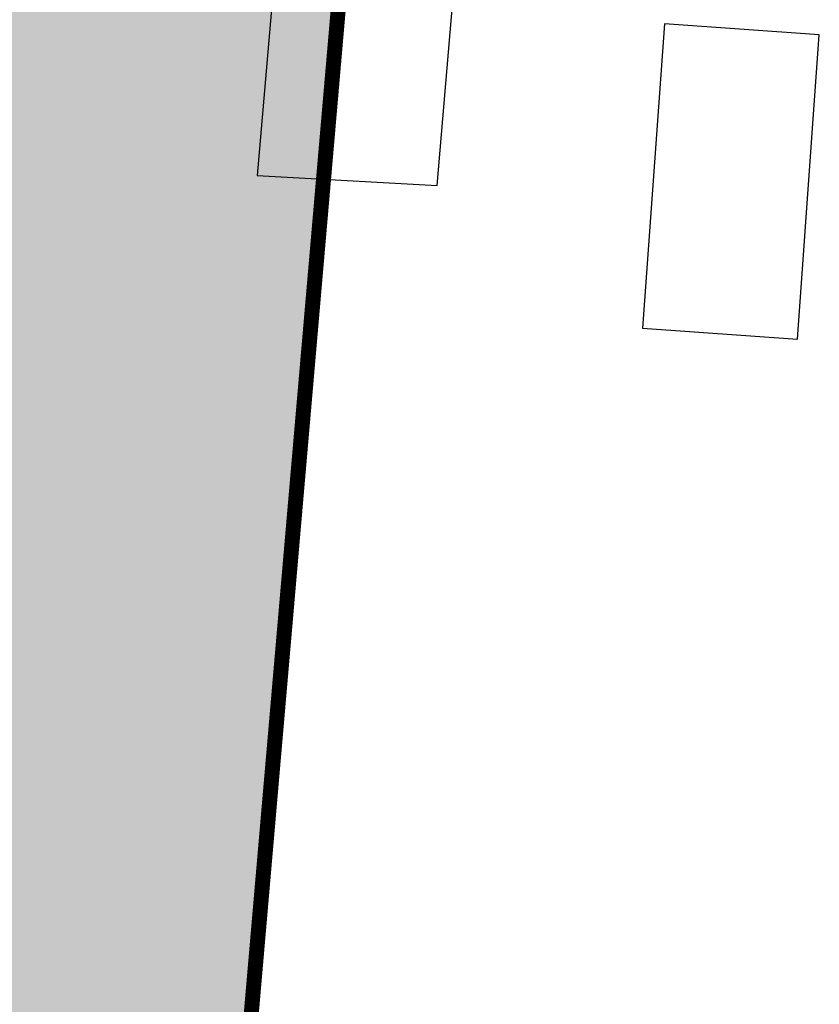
# Model space of a CAD drawing. Extents: x -1000932 to 2054797, y 285738 to 764020.
# Tile 243 of 256: x -180543 to -167226, y 547179 to 563585. Entities that reach past the tile are written whole.
import ezdxf

# ---------------------------------------------------------------- set-up
doc = ezdxf.new("R2010")
doc.units = 0
doc.header["$MEASUREMENT"] = 0
doc.layers.add('--schets pp', color=1, linetype='CONTINUOUS')
doc.layers.add('B14', color=1, linetype='CONTINUOUS', lineweight=30)
doc.layers.add('V00', color=7, linetype='CONTINUOUS', lineweight=0)

# ---------------------------------------------------------------- blocks, each defined once
blk = doc.blocks.new('eigendomssituatie')
at = {"layer": '--schets pp', "linetype": 'Continuous', "transparency": 33554495}
h = blk.add_hatch(color=140, dxfattribs=at)
h.dxf.hatch_style = 1
h.paths.add_polyline_path([(9221, 16017), (-3884, 17237), (-5436, 504), (0, 0), (-2500, -26949), (-6847, -26546), (-6943, -27582), (-9442, -27350), (-9346, -26314), (-13692, -25911), (-13542, -23750), (-24868, -22700), (-35971, -21670), (-39085, -21481), (-35919, 15171), (-35449, 20057), (-40996, 20385), (-45060, -52868), (-5988, -60874), (-5392, -55500), (3604, -48873)])
at = {"layer": '--schets pp', "color": 140, "linetype": 'Continuous', "const_width": 250}
blk.add_lwpolyline([(9221, 16017), (-3884, 17237), (-5436, 504), (0, 0), (-2500, -26949), (-6847, -26546), (-6943, -27582), (-9442, -27350), (-9346, -26314), (-13692, -25911), (-13542, -23750), (-24868, -22700), (-35971, -21670), (-39085, -21481), (-35919, 15171), (-35449, 20057), (-40996, 20385), (-45060, -52868), (-5988, -60874), (-5392, -55500), (3604, -48873)], close=True, dxfattribs=at)

msp = doc.modelspace()

# ---------------------------------------------------------------- linework, layer by layer
at = {"layer": 'B14', "flags": 128}
for points in [[(-173588.734, 560821.921), (-173018.734, 567557.921), (-174891.734, 567719.921), (-175052.734, 565860.921), (-176158.734, 565956.921), (-176589.734, 560987.921), (-173588.734, 560821.921)], [(-169804.734, 563514.921), (-170167.734, 558445.921), (-167588.734, 558261.921), (-167225.734, 563330.921), (-169804.734, 563514.921)]]:
    msp.add_lwpolyline(points, dxfattribs=at)
at = {"layer": 'V00', "flags": 128}
msp.add_lwpolyline([(-180285.664, 505435.484), (-174668.546, 570328.062)], dxfattribs=at)

# ---------------------------------------------------------------- block references
at = {"layer": '--schets pp', "linetype": 'Continuous'}
msp.add_blockref('eigendomssituatie', (-183889.995, 554308.852), dxfattribs=at)

doc.saveas('drawing.dxf')
